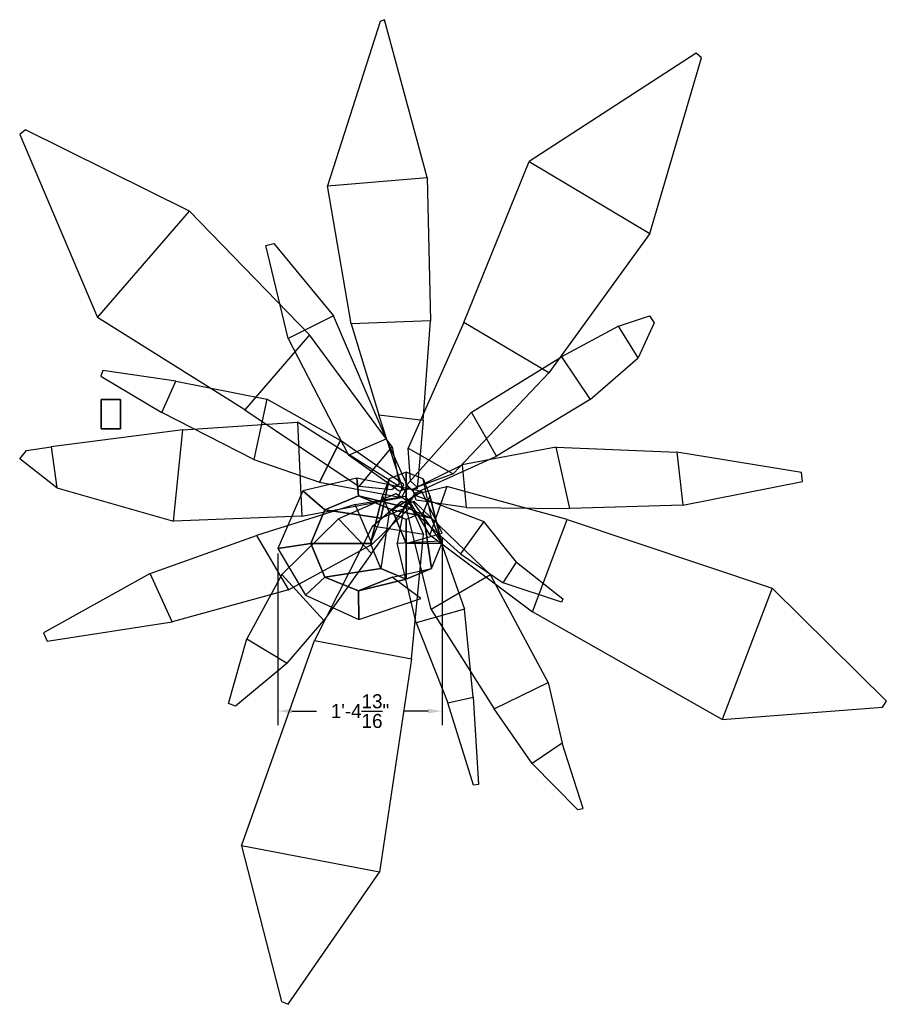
# Model space of a CAD drawing. Header units: inches. Extents: x -8 to 80, y -59 to 42.
import ezdxf

# ---------------------------------------------------------------- set-up
doc = ezdxf.new("R2010")
doc.units = ezdxf.units.IN
doc.header["$MEASUREMENT"] = 0
for name, color, linetype in [('Leaves', 3, 'Continuous'), ('Scenery', 7, 'Continuous'), ('Trunk', 32, 'Continuous')]:
    doc.layers.add(name, color=color, linetype=linetype)
doc.dimstyles.get("Standard").update_dxf_attribs({"dimscale": 8, "dimtxt": 0.18, "dimasz": 0.18, "dimexe": 0.18, "dimexo": 0.0625, "dimgap": 0.09, "dimtad": 0, "dimtih": 1, "dimtoh": 1, "dimdec": 4, "dimzin": 0, "dimdsep": 46, "dimlunit": 4, "dimtxsty": 'Standard', "dimcen": 0.09, "dimadec": 0, "dimazin": 0, "dimtfac": 1, "dimtdec": 4, "dimtofl": 0, "dimtmove": 0, "dimatfit": 3, "dimfxl": 1, "dimtolj": 1, "dimtzin": 0, "dimarcsym": 0})

# ---------------------------------------------------------------- blocks, each defined once
blk = doc.blocks.new('Box')
mesh = blk.add_polymesh((6, 3))
for k, corner in enumerate([(2, 0, 4), (2, 0), (2, 0), (0, 0, 4), (0, 0), (0, 0), (0, 3, 4), (0, 3), (0, 0), (2, 3, 4), (2, 3), (2, 0), (2, 3, 4), (2, 3, 4), (2, 0, 4), (0, 3, 4), (0, 3, 4), (0, 0, 4)]):
    mesh.set_mesh_vertex(divmod(k, 3), corner)
blk = doc.blocks.new('12ftPalm')
at = {"layer": 'Leaves'}
for points in [[(5.09, 37.14, 130.27), (15.27, 37.98, 130.27), (10.93, 54.14, 110.39), (10.48, 53.95, 110.39)], [(25.72, 39.62, 138.62), (38.07, 32.26, 138.62), (43.36, 50.23, 104.68), (42.81, 50.72, 104.68)], [(-18.44, 23.64, 138.62), (-9.04, 34.53, 138.62), (-25.82, 42.85, 104.68), (-26.4, 42.4, 104.68)], [(27.73, 17.97, 145.86), (19.03, 23.14, 145.86), (25.72, 39.62, 138.62), (38.07, 32.26, 138.62)], [(15.61, 23.3, 134.25), (7.52, 23.01, 134.25), (5.09, 37.14, 130.27), (15.27, 37.98, 130.27)], [(3.23, 21.86, 145.86), (-3.36, 14.19, 145.86), (-18.44, 23.64, 138.62), (-9.04, 34.53, 138.62)], [(5.7, 23.82, 140.44), (1.07, 21.51, 140.44), (-1.23, 31.02, 135.24), (-0.4, 31.23, 135.24)], [(7.25, 9.57, 135.85), (11.1, 11.24, 135.85), (5.7, 23.82, 140.44), (1.07, 21.51, 140.44)], [(10.35, 13.69, 134.87), (14.87, 13.15, 134.87), (15.61, 23.3, 134.25), (7.52, 23.01, 134.25)], [(36.86, 19.52, 129.13), (34.85, 22.76, 129.13), (38.04, 23.83, 120.26), (38.5, 23.12, 120.26)], [(13.34, 10.26, 138.97), (17.93, 7.65, 138.97), (27.73, 17.97, 145.86), (19.03, 23.14, 145.86)], [(29.02, 19.62, 138.3), (31.97, 15.27, 138.3), (36.86, 19.52, 129.13), (34.85, 22.76, 129.13)], [(8.33, 6.36, 138.97), (11.69, 10.42, 138.97), (3.23, 21.86, 145.86), (-3.36, 14.19, 145.86)], [(22.39, 9.44, 143.2), (19.82, 13.96, 143.2), (29.02, 19.62, 138.3), (31.97, 15.27, 138.3)], [(-11.86, 13.93, 132.8), (-10.45, 17.14, 132.8), (-17.9, 18.23, 114.75), (-18.12, 17.65, 114.75)], [(-1.13, 15.3, 136.77), (-2.45, 9.12, 136.77), (-11.86, 13.93, 132.8), (-10.45, 17.14, 132.8)], [(6.42, 11.06, 137.08), (-1.13, 15.3, 136.77), (-2.45, 9.12, 136.77), (4.28, 6.79, 137.08)], [(14.25, 6.1, 128.14), (12.84, 6.02, 128.14), (10.35, 13.69, 134.87), (14.87, 13.15, 134.87)], [(14.03, 5.66, 130.35), (22.39, 9.44, 143.2), (19.82, 13.96, 143.2), (13.2, 6.52, 130.35)], [(-10.68, 2.79, 146.56), (-9.73, 12.14, 146.56), (-23.18, 10.42, 130.35), (-22.6, 6.2, 130.35)], [(2.03, 12.95, 143.5), (2.46, 3.31, 143.5), (-10.68, 2.79, 146.56), (-9.73, 12.14, 146.56)], [(12.65, 5.23, 130.35), (13.06, 5.94, 130.35), (2.03, 12.95, 143.5), (2.46, 3.31, 143.5)], [(13.37, 6.14, 130.35), (12.42, 5.87, 130.35), (7.25, 9.57, 135.85), (11.1, 11.24, 135.85)], [(-23.18, 10.42, 130.35), (-22.6, 6.2, 130.35), (-26.41, 9.19, 120.55), (-25.7, 10.03, 120.55)], [(12.88, 6.56, 130.35), (6.42, 11.06, 137.08), (4.28, 6.79, 137.08), (12.33, 5.3, 130.35)], [(12.42, 6.58, 130.35), (11.68, 6, 130.35), (8.33, 6.36, 138.97), (11.69, 10.42, 138.97)], [(14.27, 6.28, 130.35), (13.57, 6.9, 130.35), (13.34, 10.26, 138.97), (17.93, 7.65, 138.97)], [(18.88, 8.58, 140.31), (19.28, 4.19, 140.31), (29.87, 4.11, 139.69), (28.47, 10.38, 139.69)], [(29.87, 4.11, 139.69), (28.47, 10.38, 139.69), (40.82, 9.85, 134.49), (41.43, 4.44, 134.49)], [(40.82, 9.85, 134.49), (41.43, 4.44, 134.49), (53.68, 6.87, 117.67), (53.59, 7.79, 117.67)], [(14.16, 4.95, 132.36), (13.83, 6.08, 132.36), (18.88, 8.58, 140.31), (19.28, 4.19, 140.31)], [(13.54, 4.75, 130.35), (14.03, 5.55, 130.35), (17.3, 6.35, 138.97), (15.54, 1.39, 138.97)], [(17.3, 6.35, 138.97), (15.54, 1.39, 138.97), (26.05, -6.5, 146.79), (29.62, 2.96, 146.79)], [(13.36, 4.76, 130.35), (12.09, 5.58, 130.35), (6.22, 3.04, 134.63), (9.59, -0.53, 134.63)], [(13.03, 5.36, 130.35), (13.7, 4.38, 130.35), (9.66, 0.45, 138.3), (7.92, 4.5, 138.3)], [(13.21, 4.39, 130.35), (13.96, 5.48, 130.35), (21.07, 2.77, 138.91), (18.7, -0.54, 138.91)], [(9.66, 0.45, 138.3), (7.92, 4.5, 138.3), (-2.17, 1.32, 137.68), (1.09, -4.22, 137.68)], [(12.67, 4.85, 133.96), (13.53, 4.51, 133.96), (14.9, 1.43, 142.59), (9.7, 2.3, 142.59)], [(13.86, 4.76, 130.35), (12.97, 4.48, 130.35), (12.2, 0.53, 141), (16.66, 0.78, 140.79)], [(13.06, 4.47, 130.35), (13.91, 4.84, 130.35), (21.77, -2.71, 135.85), (15.7, -6.26, 135.85)], [(6.22, 3.04, 134.63), (9.59, -0.53, 134.63), (4.72, -7.36, 133.4), (0.41, -2.68, 133.4)], [(14.9, 1.43, 142.59), (9.7, 2.3, 142.59), (3.76, -9.42, 150.41), (13.69, -11.3, 150.41)], [(21.07, 2.77, 138.91), (18.7, -0.54, 138.91), (23.07, -3.51, 143.8), (24.44, -1.4, 143.8)], [(26.05, -6.5, 146.79), (29.62, 2.96, 146.79), (50.57, -4.06, 137.1), (45.47, -17.51, 137.1)], [(-2.17, 1.32, 137.68), (1.09, -4.22, 137.68), (-10.82, -7.52, 132.48), (-13.07, -2.56, 132.48)], [(12.2, 0.53, 141), (16.66, 0.78, 140.79), (19.11, -6.2, 148.59), (14.17, -7.62, 148.59)], [(23.07, -3.51, 143.8), (24.44, -1.4, 143.8), (29.17, -5.14, 148.4), (29.02, -5.51, 148.4)], [(-10.82, -7.52, 132.48), (-13.07, -2.56, 132.48), (-23.98, -8.65, 115.66), (-23.61, -9.5, 115.66)], [(4.72, -7.36, 133.4), (0.41, -2.68, 133.4), (-3.16, -9.26, 124.84), (0.95, -11.73, 124.84)], [(21.77, -2.71, 135.85), (15.7, -6.26, 135.85), (22.13, -16.41, 136.77), (27.66, -13.71, 136.77)], [(50.57, -4.06, 137.1), (45.47, -17.51, 137.1), (61.88, -16.26, 104.68), (62.27, -15.63, 104.68)], [(19.11, -6.2, 148.59), (14.17, -7.62, 148.59), (17.41, -15.82, 149.71), (19.98, -15.21, 149.71)], [(-3.16, -9.26, 124.84), (0.95, -11.73, 124.84), (-4.32, -16.15, 115.66), (-5.05, -15.86, 115.66)], [(3.76, -9.42, 150.41), (13.69, -11.3, 150.41), (10.42, -33.14, 140.72), (-3.71, -30.45, 140.72)], [(22.13, -16.41, 136.77), (27.66, -13.71, 136.77), (29.09, -19.94, 132.79), (26.03, -22.03, 132.79)], [(17.41, -15.82, 149.71), (19.98, -15.21, 149.71), (20.54, -24.15, 145.62), (20.02, -24.23, 145.62)], [(29.09, -19.94, 132.79), (26.03, -22.03, 132.79), (30.67, -26.71, 120.25), (31.24, -26.62, 120.25)], [(10.42, -33.14, 140.72), (-3.71, -30.45, 140.72), (0.37, -46.4, 108.3), (1.05, -46.67, 108.3)]]:
    blk.add_3dface(points, dxfattribs=at)
at = {"layer": 'Trunk'}
mesh = blk.add_polymesh((2, 8), dxfattribs=dict(at, n_close=True))
for k, corner in enumerate([(16.81, 1.58), (14.73, 5.84), (8.07, 7.19), (2.56, 5.89), (0, 0), (2.83, -4.78), (8.3, -7.28), (14.63, -5.11), (13.13, 0.52, 14.61), (11.71, 3.97, 14.61), (8.26, 5.39, 14.61), (4.82, 3.97, 14.61), (3.39, 0.52, 14.61), (4.82, -2.92, 14.61), (8.26, -4.35, 14.61), (11.71, -2.92, 14.61)]):
    mesh.set_mesh_vertex(divmod(k, 8), corner)
mesh = blk.add_polymesh((2, 5), dxfattribs=at)
for k, corner in enumerate([(10.55, -2.06, 75.5), (9.48, 0.52, 75.5), (10.55, 3.11, 75.5), (13.13, 4.18, 75.5), (15.72, 3.11, 75.5), (11.41, 3.67, 132.4), (10.7, 5.39, 132.4), (11.41, 7.12, 132.4), (13.13, 7.83, 132.4), (14.86, 7.12, 132.4)]):
    mesh.set_mesh_vertex(divmod(k, 5), corner)
mesh = blk.add_polymesh((2, 5), dxfattribs=at)
for k, corner in enumerate([(10.55, -2.06, 75.5), (13.13, -3.13, 75.5), (15.72, -2.06, 75.5), (16.79, 0.52, 75.5), (15.72, 3.11, 75.5), (11.41, 3.67, 132.4), (13.13, 2.96, 132.4), (14.86, 3.67, 132.4), (15.57, 5.39, 132.4), (14.86, 7.12, 132.4)]):
    mesh.set_mesh_vertex(divmod(k, 5), corner)
mesh = blk.add_polymesh((2, 8), dxfattribs=dict(at, n_close=True))
for k, corner in enumerate([(13.13, 0.52, 14.61), (11.71, 3.97, 14.61), (8.26, 5.39, 14.61), (4.82, 3.97, 14.61), (3.39, 0.52, 14.61), (4.82, -2.92, 14.61), (8.26, -4.35, 14.61), (11.71, -2.92, 14.61), (16.79, 0.52, 75.5), (15.72, 3.11, 75.5), (13.13, 4.18, 75.5), (10.55, 3.11, 75.5), (9.48, 0.52, 75.5), (10.55, -2.06, 75.5), (13.13, -3.13, 75.5), (15.72, -2.06, 75.5)]):
    mesh.set_mesh_vertex(divmod(k, 8), corner)
blk = doc.blocks.new('*D3')
at = {"layer": 'Defpoints', "color": 0}
for p in [(34.9, -10.67), (18.09, -12.24), (34.9, -28.89)]:
    blk.add_point(p, dxfattribs=at)
at = {"layer": 'Scenery', "color": 0, "lineweight": -2}
for p, q in [((34.9, -11.17), (34.9, -30.33)), ((18.09, -12.74), (18.09, -30.33)), ((19.53, -28.89), (22.06, -28.89)), ((33.46, -28.89), (30.94, -28.89))]:
    blk.add_line(p, q, dxfattribs=at)
at = {"layer": 'Scenery', "color": 0}
for points in [[(19.53, -28.65), (19.53, -29.13), (18.09, -28.89)], [(33.46, -28.65), (33.46, -29.13), (34.9, -28.89)]]:
    blk.add_solid(points, dxfattribs=at)
at = {"layer": 'Scenery', "color": 0, "insert": (26.5, -28.89), "char_height": 1.44, "attachment_point": 5}
blk.add_mtext('\\A1;1\'-4{\\H1.000000x;\\S13/16;}"', dxfattribs=at)

msp = doc.modelspace()

# ---------------------------------------------------------------- block references
msp.add_blockref('Box', (0, 0))
at = {"layer": 'Scenery'}
msp.add_blockref('12ftPalm', (18.09015, -12.24044), dxfattribs=at)

# ---------------------------------------------------------------- dimensions: what is measured, and where the dimension line sits
dim = msp.add_linear_dim(base=(34.90166, -28.89208), p1=(18.09015, -12.24044), p2=(34.90166, -10.66529), dimstyle='Standard', dxfattribs=at)
dim.commit()
dim.dimension.update_dxf_attribs({"geometry": '*D3', "text_midpoint": (26.4959, -28.89208)})

doc.saveas('drawing.dxf')
